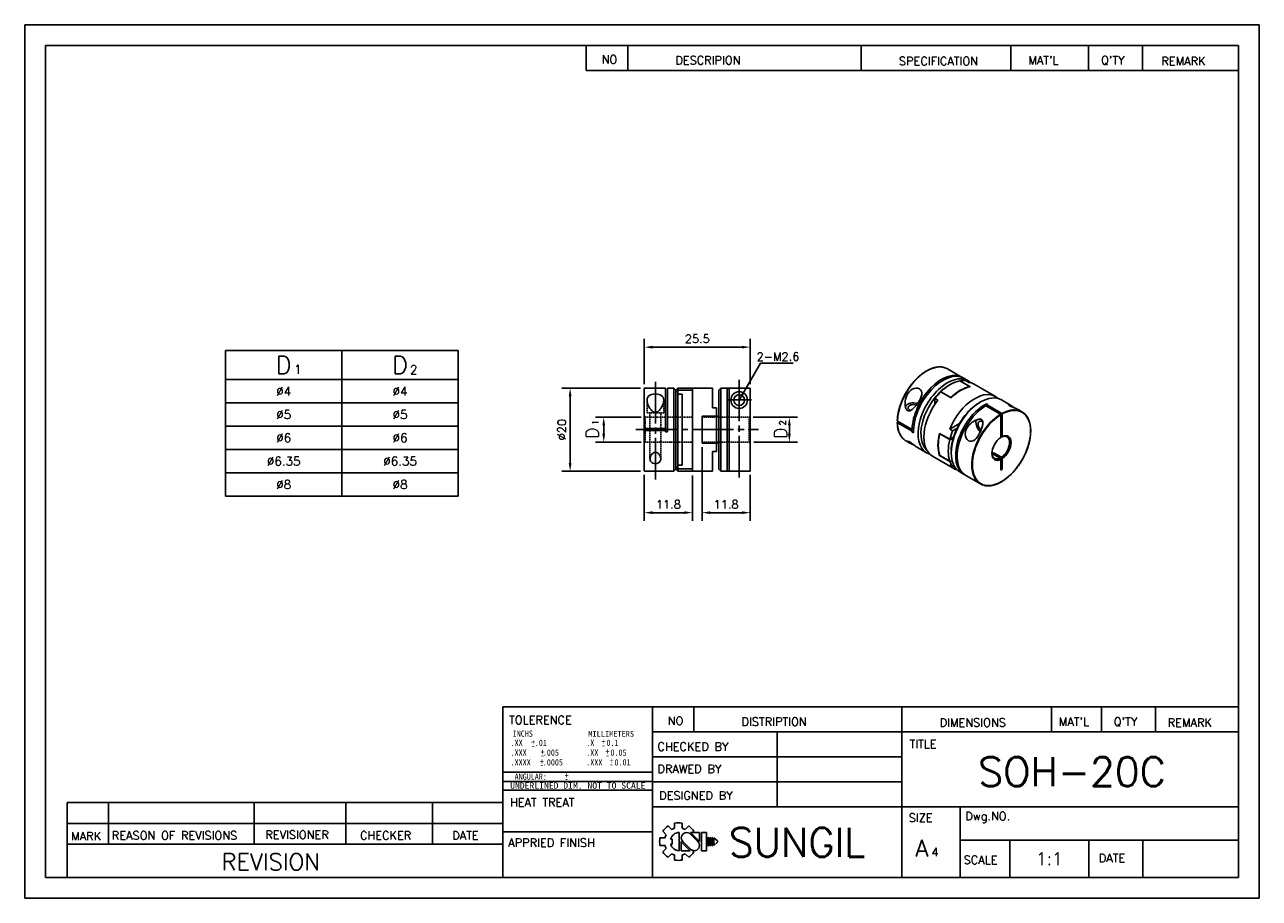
# Model space of a CAD drawing. Extents: x 10 to 307, y 10 to 220.
import ezdxf
from ezdxf.enums import TextEntityAlignment as Align

# ---------------------------------------------------------------- set-up
doc = ezdxf.new("R2010")
doc.units = 0
doc.header["$LTSCALE"] = 0.5
doc.header["$MEASUREMENT"] = 0
for name, pattern in [('CENTER', [27, 20, -2, 3, -2]), ('DASHED', [0.75, 0.5, -0.25]), ('HIDDEN2', [0.1875, 0.125, -0.0625])]:
    doc.linetypes.add(name, pattern=pattern)
doc.layers.get('0').update_dxf_attribs({"linetype": 'CONTINUOUS'})
doc.layers.get('Defpoints').update_dxf_attribs({"linetype": 'CONTINUOUS'})
for name, color, linetype in [('BM', 2, 'CONTINUOUS'), ('CT', 1, 'CENTER'), ('DIM', 4, 'CONTINUOUS'), ('HD', 4, 'DASHED')]:
    doc.layers.add(name, color=color, linetype=linetype)
doc.styles.add('MONOTXT', font='DotumChe.ttf')
doc.styles.get("Standard").update_dxf_attribs({"font": 'romans.shx', "bigfont": 'whgtxt.shx'})
doc.dimstyles.new('LIM', dxfattribs={"dimtxt": 2, "dimasz": 2, "dimexe": 2, "dimexo": 1, "dimgap": 1, "dimtad": 1, "dimdec": 3, "dimzin": 9, "dimdsep": 46, "dimtxsty": 'Standard', "dimcen": 2, "dimclrd": 1, "dimclre": 1, "dimadec": 0, "dimazin": 0, "dimtfac": 1, "dimtdec": 3, "dimtmove": 0, "dimatfit": 3, "dimfxl": 0, "dimtolj": 1, "dimtzin": 0, "dimarcsym": 0})

# ---------------------------------------------------------------- blocks, each defined once
blk = doc.blocks.new('*D4')
at = {"layer": 'Defpoints', "color": 0}
for p in [(184.55, 142.49), (159.05, 132.56), (184.55, 132.56)]:
    blk.add_point(p, dxfattribs=at)
at = {"layer": 'DIM', "color": 0, "lineweight": -2}
for p, q in [((159.05, 133.56), (159.05, 144.49)), ((184.55, 133.56), (184.55, 144.49)), ((161.05, 142.49), (182.55, 142.49))]:
    blk.add_line(p, q, dxfattribs=at)
at = {"layer": 'DIM', "color": 0}
for points in [[(161.05, 142.82), (161.05, 142.16), (159.05, 142.49)], [(182.55, 142.82), (182.55, 142.16), (184.55, 142.49)]]:
    blk.add_solid(points, dxfattribs=at)
at = {"layer": 'DIM', "color": 0, "insert": (171.8, 144.49), "char_height": 2, "attachment_point": 5}
blk.add_mtext('\\A1;25.5', dxfattribs=at)
blk = doc.blocks.new('*D5')
at = {"layer": 'Defpoints', "color": 0}
for p in [(141.21, 132.66), (159.15, 132.66), (159.15, 112.66)]:
    blk.add_point(p, dxfattribs=at)
at = {"layer": 'DIM', "color": 0, "lineweight": -2}
for p, q in [((158.15, 132.66), (139.21, 132.66)), ((141.21, 114.66), (141.21, 130.66)), ((158.15, 112.66), (139.21, 112.66))]:
    blk.add_line(p, q, dxfattribs=at)
at = {"layer": 'DIM', "color": 0}
for points in [[(140.87, 130.66), (141.54, 130.66), (141.21, 132.66)], [(140.87, 114.66), (141.54, 114.66), (141.21, 112.66)]]:
    blk.add_solid(points, dxfattribs=at)
at = {"layer": 'DIM', "color": 0, "insert": (139.21, 122.66), "char_height": 2, "attachment_point": 5, "rotation": 90}
blk.add_mtext('\\A1;%%c20', dxfattribs=at)
blk = doc.blocks.new('*D6')
at = {"layer": 'Defpoints', "color": 0}
for p in [(159.05, 112.76), (170.65, 112.66), (170.65, 102.7)]:
    blk.add_point(p, dxfattribs=at)
at = {"layer": 'DIM', "color": 0, "lineweight": -2}
for p, q in [((159.05, 111.76), (159.05, 100.7)), ((170.65, 111.66), (170.65, 100.7)), ((161.05, 102.7), (168.65, 102.7))]:
    blk.add_line(p, q, dxfattribs=at)
at = {"layer": 'DIM', "color": 0}
for points in [[(161.05, 103.04), (161.05, 102.37), (159.05, 102.7)], [(168.65, 103.04), (168.65, 102.37), (170.65, 102.7)]]:
    blk.add_solid(points, dxfattribs=at)
at = {"layer": 'DIM', "color": 0, "insert": (164.85, 104.7), "char_height": 2, "attachment_point": 5}
blk.add_mtext('\\A1;11.8', dxfattribs=at)
blk = doc.blocks.new('*D7')
at = {"layer": 'Defpoints', "color": 0}
for p in [(172.95, 119.41), (184.55, 112.76), (184.55, 102.7)]:
    blk.add_point(p, dxfattribs=at)
at = {"layer": 'DIM', "color": 0, "lineweight": -2}
for p, q in [((172.95, 118.41), (172.95, 100.7)), ((184.55, 111.76), (184.55, 100.7)), ((174.95, 102.7), (182.55, 102.7))]:
    blk.add_line(p, q, dxfattribs=at)
at = {"layer": 'DIM', "color": 0}
for points in [[(174.95, 103.04), (174.95, 102.37), (172.95, 102.7)], [(182.55, 103.04), (182.55, 102.37), (184.55, 102.7)]]:
    blk.add_solid(points, dxfattribs=at)
at = {"layer": 'DIM', "color": 0, "insert": (178.75, 104.7), "char_height": 2, "attachment_point": 5}
blk.add_mtext('\\A1;11.8', dxfattribs=at)

msp = doc.modelspace()

# ---------------------------------------------------------------- linework, layer by layer
for p, q in [((307, 220), (10, 220)), ((10, 220), (10, 10)), ((307, 10), (307, 220)), ((302, 215), (15, 215)), ((15, 215), (15, 15)), ((145.0907, 215), (145.0907, 209)), ((155.0907, 215), (155.0907, 209)), ((211.2097, 215), (211.2097, 209)), ((247.2097, 215), (247.2097, 209)), ((265.9405, 215), (265.9405, 209)), ((278.9405, 215), (278.9405, 209)), ((302, 15), (302, 215)), ((145.0907, 209), (302, 209)), ((58.312, 141.6819), (114.312, 141.6819)), ((58.312, 141.6819), (58.312, 106.6819)), ((86.312, 141.6819), (86.312, 106.6819)), ((114.312, 141.6819), (114.312, 106.6819)), ((58.312, 134.6819), (114.312, 134.6819)), ((58.312, 129.0819), (114.312, 129.0819)), ((58.312, 123.4819), (114.312, 123.4819)), ((58.312, 117.8819), (114.312, 117.8819)), ((58.312, 112.2819), (114.312, 112.2819)), ((58.312, 106.6819), (114.312, 106.6819)), ((125, 15), (125, 56)), ((125, 56), (302, 56)), ((161, 56), (161, 15)), ((171, 56), (171, 50)), ((221, 56), (221, 15)), ((257, 56), (257, 50)), ((269, 56), (269, 50)), ((282, 56), (282, 50)), ((161, 50), (302, 50)), ((191, 50), (191, 32)), ((161, 44), (221, 44)), ((125, 36), (161, 36)), ((161, 38), (221, 38)), ((20.1963, 15), (20.1963, 33)), ((20.1963, 33), (125, 33)), ((30.1963, 33), (30.1963, 23)), ((65.2416, 33), (65.2416, 23)), ((87.2739, 33), (87.2739, 23)), ((108.0991, 33), (108.0991, 23)), ((161, 32), (302, 32)), ((235, 32), (235, 15)), ((20.1963, 28), (125, 28)), ((125, 26), (161, 26)), ((235, 24), (302, 24)), ((247, 24), (247, 15)), ((265.9684, 24), (265.9684, 15)), ((279.008, 24), (279.008, 15)), ((20.1963, 23), (125, 23)), ((15, 15), (302, 15)), ((10, 10), (307, 10))]:
    msp.add_line(p, q)
at = {"linetype": 'Continuous'}
for p, q in [((235.5508, 135.2301), (232.0152, 137.2714)), ((237.3261, 132.9967), (234.922, 134.3847)), ((237.3536, 132.9929), (234.9418, 134.3853)), ((234.9702, 134.3936), (237.445, 132.9648)), ((234.9702, 134.3936), (234.9702, 134.369)), ((236.965, 134.4136), (235.9043, 135.026)), ((236.3844, 134.4376), (237.0915, 134.0294)), ((159.0492, 132.5637), (159.0492, 122.9137)), ((164.1492, 132.6637), (159.1492, 132.6637)), ((164.1492, 122.9137), (164.1492, 132.6637)), ((164.6492, 132.6637), (164.6492, 122.1637)), ((166.1492, 132.6637), (164.6492, 132.6637)), ((166.6492, 132.1637), (166.1492, 132.6637)), ((166.1492, 112.6637), (166.1492, 132.6637)), ((167.1492, 132.6637), (166.6492, 132.1637)), ((166.6492, 132.1637), (166.6492, 131.5905)), ((166.6492, 131.5905), (167.0815, 132.0492)), ((166.6492, 131.5905), (166.6492, 113.737)), ((167.1492, 132.6637), (167.1492, 132.144)), ((170.5492, 132.6637), (167.1492, 132.6637)), ((167.1492, 132.1209), (170.6492, 132.1209)), ((167.1492, 131.1748), (167.1492, 132.1209)), ((167.1492, 131.1748), (168.1492, 131.1748)), ((167.1492, 114.1527), (167.1492, 131.1748)), ((167.1492, 131.1748), (168.1492, 131.1748)), ((168.1492, 114.1527), (168.1492, 131.1748)), ((175.4492, 132.6637), (170.6492, 132.6637)), ((170.6492, 132.1209), (170.6492, 132.6637)), ((170.6492, 132.1209), (170.6492, 113.2066)), ((175.4492, 127.9137), (175.4492, 132.6637)), ((177.4492, 132.6637), (176.9492, 132.1637)), ((176.9492, 132.1637), (176.9492, 125.9137)), ((178.9492, 132.6637), (177.4492, 132.6637)), ((177.4492, 112.6637), (177.4492, 132.6637)), ((178.9492, 132.6637), (178.9492, 112.6637)), ((179.4492, 132.6512), (178.9492, 132.6512)), ((179.4492, 112.6637), (179.4492, 132.6606)), ((179.4492, 132.6606), (184.4492, 132.6606)), ((184.5492, 112.7637), (184.5492, 132.5606)), ((230.0204, 131.5111), (230.3261, 131.7092)), ((230.0204, 131.3833), (230.0204, 131.5111)), ((230.3364, 131.7033), (230.3261, 131.7092)), ((230.374, 131.74), (232.8489, 130.3112)), ((230.4222, 131.7868), (232.8264, 130.3987)), ((232.6721, 133.5101), (232.3185, 133.306)), ((243.5411, 130.6169), (238.3792, 133.5971)), ((176.4492, 127.9137), (175.4492, 127.9137)), ((176.4492, 125.9137), (176.4492, 127.9137)), ((228.9598, 128.7591), (228.9598, 130.151)), ((228.9598, 130.151), (229.6669, 129.7428)), ((239.9553, 129.3051), (239.6017, 129.101)), ((241.1927, 128.384), (244.7282, 126.3428)), ((241.3695, 128.8867), (241.3695, 128.282)), ((241.723, 128.6825), (241.3695, 128.8867)), ((241.5463, 128.5881), (245.0818, 126.5469)), ((241.5463, 128.1799), (241.5463, 128.5881)), ((247.1719, 128.5207), (244.9553, 129.8004)), ((172.9492, 125.8137), (172.9492, 119.5137)), ((176.4492, 125.9137), (173.0492, 125.9137)), ((176.4492, 125.9137), (176.517, 125.9137)), ((176.4492, 119.4819), (176.4492, 125.8456)), ((176.9492, 125.9137), (176.517, 125.9137)), ((176.9492, 119.4137), (176.9492, 125.9137)), ((176.9492, 125.9137), (176.9492, 119.4137)), ((178.9492, 125.6218), (179.4492, 125.6218)), ((244.799, 120.7853), (244.799, 126.2203)), ((245.1525, 120.9894), (245.1525, 126.4244)), ((249.905, 126.9427), (248.9989, 127.4658)), ((159.0492, 122.9137), (159.0492, 122.4137)), ((159.0492, 122.9137), (159.1492, 122.9137)), ((159.0492, 122.4137), (159.1492, 122.4137)), ((159.0492, 122.4137), (159.0492, 112.7637)), ((164.1492, 122.9137), (159.1492, 122.9137)), ((164.1492, 122.4137), (159.1492, 122.4137)), ((164.1492, 122.4137), (164.1492, 122.9137)), ((164.1492, 122.4137), (164.1492, 122.1637)), ((164.1492, 122.1637), (164.6492, 122.1637)), ((223.4819, 122.6928), (219.9464, 124.734)), ((220.2292, 124.5707), (219.9464, 124.4074)), ((223.4819, 122.2845), (219.9464, 124.3258)), ((223.8532, 122.9071), (223.4819, 122.6928)), ((223.8355, 122.4887), (223.4819, 122.2845)), ((223.4885, 122.0842), (223.8332, 122.2833)), ((223.4885, 122.0842), (223.8421, 121.8801)), ((232.561, 120.3412), (230.0861, 121.77)), ((232.5229, 122.7687), (234.8748, 124.1265)), ((233.23, 122.3604), (232.5229, 122.7687)), ((233.23, 122.3604), (234.2544, 122.9519)), ((176.4492, 119.4137), (173.0492, 119.4137)), ((176.4492, 119.4137), (176.4492, 117.4137)), ((176.517, 119.4137), (176.4492, 119.4137)), ((176.517, 119.4137), (176.9492, 119.4137)), ((176.9492, 113.1637), (176.9492, 119.4137)), ((179.4492, 119.7057), (178.9492, 119.7057)), ((222.0152, 119.9509), (222.9214, 119.4277)), ((232.5446, 120.276), (230.1404, 121.6641)), ((233.4297, 120.8427), (232.561, 120.3412)), ((232.6116, 120.3704), (232.6595, 120.3428)), ((233.2895, 120.3536), (232.6595, 120.3428)), ((244.799, 120.9888), (244.9757, 120.8867)), ((244.9757, 120.8867), (245.1525, 120.9894)), ((175.4492, 117.4137), (175.4492, 112.6637)), ((176.4492, 117.4137), (175.4492, 117.4137)), ((224.7484, 118.3729), (226.965, 117.0931)), ((228.3792, 116.2766), (233.5411, 113.2964)), ((230.1209, 116.4829), (230.0861, 116.4628)), ((232.561, 115.0339), (230.0861, 116.4628)), ((230.1404, 116.4682), (232.5446, 115.0802)), ((230.1575, 116.4463), (232.5693, 115.0538)), ((232.8842, 117.4659), (232.8842, 117.0577)), ((244.6222, 115.8006), (242.6929, 116.9145)), ((243.0465, 117.1186), (243.3565, 116.5314)), ((244.9757, 116.0048), (243.0465, 117.1186)), ((245.1525, 115.6979), (244.9757, 116.0048)), ((166.1492, 112.6637), (166.6492, 113.1637)), ((167.0815, 113.2782), (166.6492, 113.737)), ((166.6492, 113.1637), (166.6492, 113.737)), ((166.6492, 113.1637), (167.1492, 112.6637)), ((167.1492, 114.1527), (168.1492, 114.1527)), ((167.1492, 113.2066), (167.1492, 114.1527)), ((167.1492, 113.2066), (170.6492, 113.2066)), ((167.1492, 112.6637), (167.1492, 113.1834)), ((170.6492, 113.2066), (170.6492, 112.6637)), ((176.9492, 113.1637), (177.4492, 112.6637)), ((233.23, 113.7872), (232.5229, 114.1954)), ((232.5848, 115.0477), (232.561, 115.0339)), ((232.6595, 115.0355), (233.1424, 115.0438)), ((233.23, 113.7872), (233.5546, 113.9746)), ((244.799, 115.4938), (244.6222, 115.8006)), ((244.799, 112.9254), (244.799, 115.4938)), ((244.799, 113.7992), (245.1525, 113.1295)), ((244.799, 112.9254), (245.1525, 113.1295)), ((245.1525, 113.1295), (245.1525, 115.6979)), ((159.1492, 112.6637), (166.1492, 112.6637)), ((167.1492, 112.6637), (170.5492, 112.6637)), ((170.6492, 112.6637), (175.4492, 112.6637)), ((177.4492, 112.6637), (178.9492, 112.6637)), ((179.4492, 112.6762), (178.9492, 112.6762)), ((179.4492, 112.6637), (184.4492, 112.6637)), ((234.9553, 112.4799), (236.0159, 111.8675)), ((236.3695, 111.6634), (239.905, 109.6222))]:
    msp.add_line(p, q, dxfattribs=at)
at = {"color": 0}
for p, q in [((125, 40.2855), (161, 40.2855)), ((125, 38.0531), (161, 38.0531))]:
    msp.add_line(p, q, dxfattribs=at)
at = {"linetype": 'Continuous'}
for radius in [2, 1.3]:
    msp.add_circle((181.8742, 129.7675), radius, dxfattribs=at)
for centre, radius, start, end in [((159.1492, 132.5637), 0.1, 90, 180), ((170.5492, 132.5637), 0.1, 0, 90), ((184.4492, 132.5606), 0.1, 359.990861, 89.991047), ((229.9331, 132.2942), 0.7047, 303.888816, 313.94374), ((237.3036, 132.9063), 0.1, 28.99772, 60), ((173.0492, 125.8137), 0.1, 90, 180), ((176.5138, 125.8491), 0.0647, 87.2117, 183.169779), ((244.6437, 126.2123), 0.1555, 2.93834, 57.051215), ((244.9972, 126.4164), 0.1555, 2.93834, 57.051215), ((165.4368, 122.6637), 3.4183, 175.805894, 184.194106), ((225.4733, 124.1715), 5.5595, 177.995351, 220.804929), ((173.0492, 119.5137), 0.1, 180, 270), ((176.5138, 119.4783), 0.0647, 176.827278, 272.791242), ((239.0464, 119.105), 9.3054, 163.800741, 196.257253), ((230.2075, 121.6768), 0.1, 138.434221, 166.023518), ((230.2075, 116.5329), 0.1, 199.252833, 240), ((170.5492, 112.7637), 0.1, 270, 0), ((184.4492, 112.7637), 0.1, 270, 0)]:
    msp.add_arc(centre, radius, start, end, dxfattribs=at)
for centre, major_axis, ratio, start_param, end_param in [((227.0152, 128.6111), (5, 8.6603), 0.57735027, 0.15869502, 2.33119189), ((227.0152, 128.6111), (5, 8.6603), 0.57735027, 0, 0.15869502), ((230.5508, 126.5699), (-5, -8.6603), 0.57735027, 3.10622994, 5.47278454), ((230.9043, 126.3657), (-5, -8.6603), 0.57735027, 3.14159265, 5.547808), ((231.965, 125.7534), (-5, -8.6603), 0.57735027, 2.9996956, 6.28318531), ((232.6721, 125.3451), (5, 8.6603), 0.57735027, 0.46158715, 1.10920918), ((232.6721, 125.3451), (5, 8.6603), 0.57735027, 0.23268305, 0.45438644), ((233.3792, 124.9369), (-5, -8.6603), 0.57735027, 3.14159265, 3.3742757), ((232.3185, 125.5492), (4.75, 8.2272), 0.57735027, 1.1345546, 3.01096496), ((232.6721, 125.3451), (5, 8.6603), 0.57735027, 1.11640989, 1.33811328), ((232.3185, 125.5492), (4.75, 8.2272), 0.57735027, 0.78539816, 1.1345546), ((239.9553, 121.1402), (5, 8.6603), 0.57735027, 0, 3.14159265), ((238.5411, 121.9567), (-5, -8.6603), 0.57735027, 2.9996956, 4.94507203), ((235.0762, 123.9571), (5, 8.6603), 0.57735027, 0.46158715, 1.10920918), ((235.147, 123.9162), (5, 8.6603), 0.57735027, 0.45438644, 1.11640989), ((237.3036, 132.9063), (-0.05, -0.0866), 0.57735027, 3.14159265, 3.6031798), ((237.3036, 132.9063), (-0.0186, 0.0982), 0.73104757, 5.03001489, 5.72110746), ((223.8129, 127.9257), (2, 0), 0.57735027, 1.05429819, 2.89085038), ((223.8129, 127.9257), (-1.3, 0), 0.57735027, 4.13889806, 6.28318531), ((223.8129, 127.9257), (-1.3, 0), 0.57735027, 0, 1.03214423), ((233.3792, 124.9369), (5, 8.6603), 0.57735027, 1.33811328, 3.14159265), ((232.8489, 130.3343), (0.05, 0.0866), 0.57735027, 1.10920918, 1.77265726), ((232.8489, 130.3343), (-0.0694, 0.072), 0.36364285, 4.54655437, 5.38085319), ((239.6017, 121.3443), (-4.75, -8.2272), 0.57735027, 3.92699082, 5.14863071), ((241.0159, 120.5278), (5, 8.6603), 0.57735027, 0.73537731, 3.17695536), ((241.3695, 120.3237), (5, 8.6603), 0.57735027, 0.81040077, 3.14159265), ((244.9757, 118.2416), (4.95, 8.5737), 0.57735027, 0.81065337, 7.04332826), ((241.3695, 120.3237), (5, 8.6603), 0.57735027, 0.7353773, 0.76039555), ((244.905, 118.2824), (-5, -8.6603), 0.57735027, 3.95199342, 6.12904336), ((240.2558, 123.5009), (-1, 1.7321), 0.57735027, 0.23982509, 2.08694016), ((240.2558, 123.5009), (0.65, -1.1258), 0.57735027, 2.11581843, 5.28480455), ((244.905, 118.2824), (-5, -8.6603), 0.57735027, 3.30395932, 3.90198821), ((244.905, 118.2824), (-5, -8.6603), 0.57735027, 2.98084281, 3.30395932), ((227.0152, 128.6111), (5, 8.6603), 0.57735027, 2.3811971, 2.9805538), ((230.5508, 126.5699), (-5, -8.6603), 0.57735027, 5.52278975, 5.54780801), ((236.7733, 122.9773), (-5, -8.6603), 0.57735027, 5.16677542, 5.82879887), ((239.2482, 121.5484), (-5, -8.6603), 0.57735027, 4.94507203, 5.16677542), ((227.0152, 128.6111), (5, 8.6603), 0.57735027, 2.9805538, 3.14159265), ((236.844, 122.9365), (-5, -8.6603), 0.57735027, 5.17397613, 5.82159816), ((230.2075, 121.6768), (0.097, -0.0242), 0.36364285, 3.14209509, 4.04392477), ((230.2075, 121.6768), (-0.05, -0.0866), 0.57735027, 4.51052805, 5.17397613), ((239.2482, 121.5484), (-5, -8.6603), 0.57735027, 5.17397613, 5.82159816), ((239.6017, 121.3443), (-4.75, -8.2272), 0.57735027, 5.14863071, 5.49778714), ((244.9757, 118.2416), (1.625, 2.8146), 0.57735027, 0.8623973, 3.84999168), ((244.799, 118.3437), (-1.5, -2.5981), 0.57735027, 0.86882825, 3.84356073), ((244.9757, 118.2416), (-1.625, -2.8146), 0.57735027, 0.8623973, 3.84999168), ((231.965, 125.7534), (-5, -8.6603), 0.57735027, 0, 0.14189705), ((230.2075, 116.5329), (0.0944, 0.033), 0.73104757, 3.14183946, 3.7036705), ((230.2075, 116.5329), (0.05, 0.0866), 0.57735027, 2.68000551, 3.14159265), ((244.799, 118.3437), (1.5, 2.5981), 0.57735027, 2.39703851, 3.84356073), ((241.0159, 120.5278), (-1.7798, 3.5667), 0.61379578, 3.09548167, 3.26234184), ((238.5411, 121.9567), (5, 8.6603), 0.57735027, 2.9089096, 3.28348971), ((239.2482, 121.5484), (-5, -8.6603), 0.57735027, 5.82879887, 6.05050226), ((244.905, 118.2824), (-5, -8.6603), 0.57735027, 6.12904336, 6.43776914)]:
    msp.add_ellipse(centre, major_axis=major_axis, ratio=ratio, start_param=start_param, end_param=end_param, dxfattribs=at)
for points, knots in [([(231.1453, 137.6242), (231.1301, 137.6286), (231.0359, 137.656), (230.8361, 137.694), (230.5643, 137.7316), (230.2817, 137.7495), (229.9932, 137.749), (229.6984, 137.7297), (229.3981, 137.6917), (229.0929, 137.635), (228.7834, 137.5598), (228.4703, 137.4661), (228.1543, 137.3543), (227.836, 137.2245), (227.5161, 137.0771), (227.1953, 136.9123), (226.8741, 136.7306), (226.5534, 136.5322), (226.2336, 136.3176), (225.9155, 136.0873), (225.5997, 135.8417), (225.2868, 135.5814), (224.9775, 135.3069), (224.6725, 135.0187), (224.3722, 134.7175), (224.0773, 134.4039), (223.7885, 134.0784), (223.5062, 133.7418), (223.2311, 133.3948), (222.9637, 133.0381), (222.7046, 132.6723), (222.4542, 132.2983), (222.2131, 131.9168), (221.9819, 131.5285), (221.7608, 131.1343), (221.5505, 130.735), (221.3512, 130.3314), (221.1635, 129.9242), (220.9878, 129.5144), (220.8242, 129.1027), (220.6733, 128.69), (220.5354, 128.2772), (220.4106, 127.8649), (220.2993, 127.4542), (220.2016, 127.0458), (220.1179, 126.6405), (220.0483, 126.2394), (219.9928, 125.8423), (219.9522, 125.4537), (219.9262, 125.0899), (219.9209, 124.883), (219.9184, 124.7763)], [0, 0, 0, 0, 0.00331796, 0.02401734, 0.04473918, 0.06548615, 0.08625892, 0.10705649, 0.12787658, 0.14871617, 0.16957188, 0.19044031, 0.21131829, 0.23220305, 0.25309222, 0.27398387, 0.29487648, 0.3157686, 0.33665949, 0.35754862, 0.37843568, 0.39932049, 0.42020297, 0.44108317, 0.46196117, 0.48283709, 0.50371113, 0.52458346, 0.54545432, 0.56632391, 0.58719249, 0.60806028, 0.62892753, 0.64979449, 0.6706614, 0.69152848, 0.71239593, 0.733264, 0.75413293, 0.77500299, 0.7958744, 0.81674743, 0.83762229, 0.85849923, 0.87937844, 0.90026011, 0.92114439, 0.94203139, 0.96292114, 0.9838136, 1, 1, 1, 1]), ([(234.922, 134.3847), (234.9279, 134.3858), (234.9327, 134.3864), (234.9362, 134.3863), (234.939, 134.3863), (234.941, 134.3858), (234.9422, 134.3851)], [0, 0, 0, 0, 0.182606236, 0.182606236, 0.182606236, 0.328305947, 0.328305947, 0.328305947, 0.328305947]), ([(161.7242, 131.2632), (162.3975, 131.2632), (163.0166, 131.0523), (163.6824, 130.3671), (163.7662, 129.906), (163.6463, 128.9365), (163.4508, 128.4139), (162.9933, 127.6647), (162.8102, 127.4148), (162.3484, 126.9857), (162.046, 126.7978), (161.3821, 126.8053), (161.0819, 126.999), (160.6262, 127.4298), (160.446, 127.6777), (159.9919, 128.4275), (159.799, 128.9478), (159.6831, 129.9135), (159.7704, 130.3744), (160.4351, 131.0528), (161.0509, 131.2632), (161.7242, 131.2632)], [0, 0, 0, 0, 0.125, 0.125, 0.25, 0.25, 0.375, 0.375, 0.4375, 0.4375, 0.5, 0.5, 0.5625, 0.5625, 0.625, 0.625, 0.75, 0.75, 0.875, 0.875, 1, 1, 1, 1]), ([(167.0815, 132.0492), (167.093, 132.0614), (167.1043, 132.0741), (167.1144, 132.0866), (167.1218, 132.0956), (167.1287, 132.1047), (167.1343, 132.113), (167.1388, 132.1196), (167.1426, 132.1259), (167.1452, 132.1312), (167.1478, 132.1365), (167.1492, 132.141), (167.1492, 132.144)], [0, 0, 0, 0, 0.34793247, 0.34793247, 0.34793247, 0.60081926, 0.60081926, 0.60081926, 0.80087458, 0.80087458, 0.80087458, 1, 1, 1, 1]), ([(225.2271, 132.4977), (225.7032, 132.2228), (225.8791, 131.6467), (225.6935, 130.4365), (225.3819, 129.8116), (224.6686, 128.7061), (224.2569, 128.2014), (223.6065, 127.5876), (223.3795, 127.4021), (222.8986, 127.1511), (222.625, 127.0867), (222.158, 127.3652), (222.0075, 127.6817), (221.841, 128.3093), (221.8106, 128.6413), (221.8177, 129.6284), (221.9547, 130.2898), (222.5003, 131.4879), (222.9338, 132.0432), (224.0547, 132.7016), (224.751, 132.7726), (225.2271, 132.4977)], [0, 0, 0, 0, 0.125, 0.125, 0.25, 0.25, 0.375, 0.375, 0.4375, 0.4375, 0.5, 0.5, 0.5625, 0.5625, 0.625, 0.625, 0.75, 0.75, 0.875, 0.875, 1, 1, 1, 1]), ([(249.0032, 127.4632), (248.9731, 127.4806), (248.9412, 127.4985), (248.678, 127.6402), (248.3728, 127.7749), (247.8523, 127.9883), (247.6629, 128.0636), (247.2752, 128.2271), (247.0727, 128.3185), (246.7707, 128.4918), (246.6871, 128.565), (246.6223, 128.6628), (246.6335, 128.6901), (246.729, 128.7237), (246.8746, 128.681), (247.2678, 128.4724), (247.5278, 128.2972), (247.9265, 128.0128), (248.0173, 127.9478), (248.1103, 127.8819)], [0.231714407, 0.231714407, 0.231714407, 0.231714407, 0.25, 0.25, 0.375, 0.375, 0.4375, 0.4375, 0.5, 0.5, 0.5625, 0.5625, 0.625, 0.625, 0.75, 0.75, 0.875, 0.875, 0.909036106, 0.909036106, 0.909036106, 0.909036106]), ([(219.9171, 124.7763), (219.917, 124.7747), (219.9171, 124.773), (219.9173, 124.7714), (219.9179, 124.7649), (219.9206, 124.7584), (219.9249, 124.7525), (219.9292, 124.7465), (219.9354, 124.7409), (219.9429, 124.7361), (219.944, 124.7354), (219.9452, 124.7347), (219.9464, 124.734)], [0.484001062, 0.484001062, 0.484001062, 0.484001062, 0.538680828, 0.538680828, 0.538680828, 0.753517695, 0.753517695, 0.753517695, 0.968287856, 0.968287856, 0.968287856, 1, 1, 1, 1]), ([(237.0035, 119.9902), (236.5274, 120.265), (236.2388, 120.9062), (236.2525, 122.2157), (236.5193, 122.8665), (237.2896, 123.939), (237.7974, 124.3883), (238.6507, 124.8848), (238.9569, 125.0247), (239.5868, 125.1896), (239.9335, 125.2118), (240.3976, 124.935), (240.4729, 124.662), (240.4905, 124.1203), (240.4427, 123.8335), (240.2336, 122.9629), (240.0021, 122.3562), (239.4012, 121.19), (239.0135, 120.6082), (238.0638, 119.851), (237.4796, 119.7153), (237.0035, 119.9902)], [0, 0, 0, 0, 0.125, 0.125, 0.25, 0.25, 0.375, 0.375, 0.4375, 0.4375, 0.5, 0.5, 0.5625, 0.5625, 0.625, 0.625, 0.75, 0.75, 0.875, 0.875, 1, 1, 1, 1]), ([(240.7508, 109.2749), (240.7572, 109.273), (240.8438, 109.2468), (241.0347, 109.2084), (241.3048, 109.1673), (241.5862, 109.1459), (241.8735, 109.143), (242.1672, 109.1589), (242.4665, 109.1934), (242.7709, 109.2467), (243.0796, 109.3186), (243.3921, 109.4088), (243.7076, 109.5173), (244.0255, 109.6438), (244.3452, 109.788), (244.6659, 109.9496), (244.9871, 110.1283), (245.308, 110.3237), (245.628, 110.5353), (245.9464, 110.7627), (246.2627, 111.0055), (246.5762, 111.2632), (246.8861, 111.5351), (247.192, 111.8208), (247.4933, 112.1197), (247.7892, 112.4311), (248.0792, 112.7544), (248.3627, 113.089), (248.6391, 113.4342), (248.908, 113.7892), (249.1687, 114.1533), (249.4207, 114.5259), (249.6635, 114.9061), (249.8966, 115.2931), (250.1196, 115.6863), (250.3319, 116.0847), (250.5332, 116.4876), (250.7231, 116.8942), (250.9011, 117.3036), (251.0669, 117.715), (251.2201, 118.1276), (251.3605, 118.5405), (251.4877, 118.9529), (251.6015, 119.3639), (251.7017, 119.7728), (251.788, 120.1787), (251.8602, 120.5808), (251.9182, 120.9783), (251.9619, 121.3703), (251.9912, 121.756), (252.0059, 122.1348), (252.0061, 122.5058), (251.9917, 122.8682), (251.9627, 123.2214), (251.9191, 123.5645), (251.8612, 123.8969), (251.7888, 124.2179), (251.7023, 124.5268), (251.6016, 124.8229), (251.4872, 125.1056), (251.3591, 125.3744), (251.2177, 125.6283), (251.0631, 125.8679), (250.8969, 126.0889), (250.7558, 126.256), (250.6763, 126.3341), (250.6538, 126.3562)], [0, 0, 0, 0, 0.00108593, 0.01698797, 0.03290671, 0.0488445, 0.06480213, 0.08077903, 0.09677362, 0.11278365, 0.12880655, 0.14483969, 0.1608806, 0.17692709, 0.19297727, 0.20902961, 0.2250829, 0.24113597, 0.25718818, 0.27323911, 0.28928848, 0.30533614, 0.32138202, 0.33742613, 0.35346854, 0.36950933, 0.38554864, 0.40158662, 0.41762343, 0.43365924, 0.44969423, 0.46572859, 0.4817625, 0.49779615, 0.51382972, 0.52986341, 0.54589733, 0.5619317, 0.57796671, 0.59400253, 0.61003937, 0.62607741, 0.64211683, 0.65815781, 0.67420051, 0.69024508, 0.70629163, 0.72234026, 0.73839101, 0.75444385, 0.77049868, 0.78655528, 0.8026133, 0.8186722, 0.83473101, 0.85078852, 0.86684331, 0.88289359, 0.89893724, 0.91497177, 0.93099451, 0.9470027, 0.96299375, 0.97896559, 0.99491703, 1, 1, 1, 1]), ([(219.9464, 124.4074), (219.9424, 124.4051), (219.9387, 124.4026), (219.9354, 124.3999), (219.9289, 124.3946), (219.924, 124.3886), (219.9209, 124.3824), (219.9178, 124.3762), (219.9166, 124.3696), (219.9173, 124.3631), (219.9179, 124.3567), (219.9206, 124.3502), (219.9249, 124.3442), (219.9292, 124.3383), (219.9354, 124.3327), (219.9429, 124.3279), (219.944, 124.3272), (219.9452, 124.3265), (219.9464, 124.3258)], [0, 0, 0, 0, 0.10887154, 0.10887154, 0.10887154, 0.32378715, 0.32378715, 0.32378715, 0.53868083, 0.53868083, 0.53868083, 0.75351769, 0.75351769, 0.75351769, 0.96828786, 0.96828786, 0.96828786, 1, 1, 1, 1]), ([(223.9469, 118.9327), (223.8438, 118.9801), (223.7425, 119.026), (223.2968, 119.2291), (223.0188, 119.3644), (222.6367, 119.603), (222.5281, 119.7072), (222.5074, 119.8062), (222.5245, 119.8303), (222.6377, 119.8253), (222.7398, 119.7919), (223.0377, 119.621), (223.2186, 119.4917), (223.5569, 119.236), (223.7155, 119.1106), (224.1682, 118.7605), (224.4371, 118.5639), (224.6913, 118.4065), (224.7239, 118.3871), (224.7551, 118.3692)], [0.091056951, 0.091056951, 0.091056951, 0.091056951, 0.125, 0.125, 0.25, 0.25, 0.375, 0.375, 0.4375, 0.4375, 0.5, 0.5, 0.5625, 0.5625, 0.625, 0.625, 0.75, 0.75, 0.769017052, 0.769017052, 0.769017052, 0.769017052]), ([(232.6595, 120.3428), (232.6428, 120.3425), (232.6258, 120.3401), (232.6098, 120.3351), (232.5982, 120.3314), (232.587, 120.3263), (232.5771, 120.3195), (232.5692, 120.3142), (232.5621, 120.3077), (232.5565, 120.3004), (232.5509, 120.2931), (232.5467, 120.2847), (232.5446, 120.276)], [0, 0, 0, 0, 0.34793247, 0.34793247, 0.34793247, 0.60081926, 0.60081926, 0.60081926, 0.80087458, 0.80087458, 0.80087458, 1, 1, 1, 1]), ([(161.7242, 114.5203), (161.2983, 114.5203), (160.9115, 114.6777), (160.4794, 115.1326), (160.406, 115.4217), (160.4496, 116.0276), (160.5632, 116.3456), (160.8633, 116.7816), (160.9885, 116.9242), (161.3058, 117.1553), (161.5055, 117.2419), (161.929, 117.2455), (162.1313, 117.1615), (162.4533, 116.9311), (162.5782, 116.7903), (162.8851, 116.3484), (162.9977, 116.0299), (163.0429, 115.4286), (162.9698, 115.1341), (162.5387, 114.6787), (162.1501, 114.5203), (161.7242, 114.5203)], [0, 0, 0, 0, 0.125, 0.125, 0.25, 0.25, 0.375, 0.375, 0.4375, 0.4375, 0.5, 0.5, 0.5625, 0.5625, 0.625, 0.625, 0.75, 0.75, 0.875, 0.875, 1, 1, 1, 1]), ([(167.1492, 113.1834), (167.1492, 113.1862), (167.148, 113.1903), (167.1458, 113.195), (167.1436, 113.1997), (167.1404, 113.2053), (167.1365, 113.2112), (167.1311, 113.2195), (167.1243, 113.2286), (167.117, 113.2378), (167.1062, 113.2512), (167.094, 113.265), (167.0815, 113.2782)], [0, 0, 0, 0, 0.18260624, 0.18260624, 0.18260624, 0.36516832, 0.36516832, 0.36516832, 0.62216355, 0.62216355, 0.62216355, 1, 1, 1, 1]), ([(232.5446, 115.0802), (232.5466, 115.0745), (232.5503, 115.069), (232.5552, 115.0642), (232.5601, 115.0594), (232.5663, 115.0552), (232.5732, 115.0517), (232.5829, 115.0467), (232.5942, 115.043), (232.6058, 115.0405), (232.6229, 115.0367), (232.6414, 115.0352), (232.6595, 115.0355)], [0, 0, 0, 0, 0.18260624, 0.18260624, 0.18260624, 0.36516832, 0.36516832, 0.36516832, 0.62216355, 0.62216355, 0.62216355, 1, 1, 1, 1])]:
    msp.add_open_spline(points, degree=3, knots=knots, dxfattribs=at)
at = {"layer": 'BM', "color": 0, "linetype": 'Continuous'}
msp.add_arc((159.1492, 112.7637), 0.1, 180, 270, dxfattribs=at)
at = {"layer": 'CT'}
for p, q in [((161.7241, 110.6637), (161.7241, 134.6637)), ((181.8894, 134.6606), (181.8894, 110.6637)), ((178.8744, 129.7938), (184.8741, 129.7938)), ((157.0492, 122.6637), (186.5492, 122.6637))]:
    msp.add_line(p, q, dxfattribs=at)
at = {"layer": 'DIM', "color": 0}
for p, q in [((158.2992, 125.6637), (147.2992, 125.6637)), ((185.2327, 125.6637), (195.9455, 125.6637)), ((149.2992, 121.6637), (149.2992, 123.6637)), ((193.9455, 121.6637), (193.9455, 123.6637)), ((158.2992, 119.6637), (147.2992, 119.6637)), ((185.3982, 119.6637), (195.9455, 119.6637)), ((164.7555, 27.3858), (165.616, 26.5254)), ((166.3456, 28.0444), (166.3456, 26.8276)), ((168.1456, 28.0444), (168.1456, 26.8276)), ((168.8752, 26.5254), (169.7356, 27.3858)), ((162.8242, 24.523), (164.041, 24.523)), ((162.8242, 24.523), (164.041, 24.523)), ((163.4828, 26.113), (164.3432, 25.2526)), ((165.3565, 24.223), (165.766, 24.223)), ((165.766, 24.223), (165.766, 23.023)), ((167.4582, 25.8087), (167.4582, 21.4373)), ((171.9487, 23.623), (170.0992, 25.4663)), ((172.3357, 23.6608), (170.1807, 25.8087)), ((170.1807, 25.8087), (172.3357, 25.8087)), ((170.7041, 25.8087), (171.0084, 26.113)), ((172.3357, 25.8087), (172.3357, 23.623)), ((172.8457, 25.8087), (172.8457, 23.623)), ((172.8457, 25.8087), (174.0457, 25.8087)), ((174.0457, 25.8087), (174.0457, 23.623)), ((174.2557, 24.523), (174.2557, 23.623)), ((174.2557, 24.523), (174.5557, 24.523)), ((174.5557, 24.523), (174.5557, 23.623)), ((174.7657, 24.523), (174.7657, 23.623)), ((174.7657, 24.523), (175.0657, 24.523)), ((175.0657, 24.523), (175.0657, 23.623)), ((175.2757, 24.523), (175.2757, 23.623)), ((175.2757, 24.523), (175.5757, 24.523)), ((175.5757, 24.523), (175.5757, 23.623)), ((175.7857, 24.523), (175.7857, 23.623)), ((175.7857, 24.523), (176.6857, 23.773)), ((176.6857, 23.773), (176.6857, 23.623)), ((176.6857, 23.773), (176.6857, 23.473)), ((162.8242, 22.723), (164.041, 22.723)), ((163.4828, 21.133), (164.3432, 21.9934)), ((165.3565, 23.023), (165.766, 23.023)), ((167.9557, 23.623), (167.9557, 21.4373)), ((167.9557, 23.5851), (170.1107, 21.4373)), ((167.9557, 21.4373), (170.1107, 21.4373)), ((168.3427, 23.623), (170.1922, 21.7796)), ((170.6284, 21.5129), (171.0084, 21.133)), ((172.8457, 23.623), (172.8457, 21.4373)), ((172.8457, 21.4373), (174.0457, 21.4373)), ((174.0457, 23.623), (174.0457, 21.4373)), ((174.2557, 23.623), (174.2557, 22.723)), ((174.2557, 22.723), (174.5557, 22.723)), ((174.5557, 23.623), (174.5557, 22.723)), ((174.7657, 23.623), (174.7657, 22.723)), ((174.7657, 22.723), (175.0657, 22.723)), ((175.0657, 23.623), (175.0657, 22.723)), ((175.2757, 23.623), (175.2757, 22.723)), ((175.2757, 22.723), (175.5757, 22.723)), ((175.5757, 23.623), (175.5757, 22.723)), ((175.7857, 23.623), (175.7857, 22.723)), ((176.6857, 23.473), (175.7857, 22.723)), ((176.6857, 23.623), (176.6857, 23.473)), ((164.7555, 19.8602), (165.616, 20.7206)), ((166.3456, 20.4184), (166.3456, 19.2016)), ((168.1456, 20.4184), (168.1456, 19.2016)), ((168.8752, 20.7206), (169.7356, 19.8602))]:
    msp.add_line(p, q, dxfattribs=at)
for centre, radius, start, end in [((167.2456, 23.623), 4.5121, 123.49434, 146.50566), ((167.2456, 23.623), 3.3286, 105.687209, 119.312791), ((167.2456, 23.623), 4.5121, 78.49434, 101.50566), ((167.2456, 23.623), 3.3286, 60.687209, 74.312791), ((167.2456, 23.623), 4.5121, 33.49434, 56.50566), ((167.2456, 23.623), 4.5121, 168.49434, 191.50566), ((167.2456, 23.623), 3.3286, 150.687209, 164.312791), ((167.4582, 23.623), 2.1857, 90, 164.067144), ((169.2307, 24.5359), 1.2728, 43.220228, 225.828215), ((167.2456, 23.623), 4.5121, 213.49434, 236.50566), ((167.2456, 23.623), 3.3286, 195.687209, 209.312791), ((167.4582, 23.623), 2.1857, 195.932856, 270), ((167.2456, 23.623), 4.5121, 303.49434, 326.50566), ((171.0607, 22.7101), 1.2728, 223.220228, 45.828215), ((167.2456, 23.623), 3.3286, 240.687209, 254.312791), ((167.2456, 23.623), 4.5121, 258.49434, 281.50566), ((167.2456, 23.623), 3.3286, 285.687209, 299.312791)]:
    msp.add_arc(centre, radius, start, end, dxfattribs=at)
for points in [[(148.9659, 123.6637), (149.6326, 123.6637), (149.2992, 125.6637)], [(193.6122, 123.6637), (194.2788, 123.6637), (193.9455, 125.6637)], [(148.9659, 121.6637), (149.6326, 121.6637), (149.2992, 119.6637)], [(193.6122, 121.6637), (194.2788, 121.6637), (193.9455, 119.6637)]]:
    msp.add_solid(points, dxfattribs=at)
at = {"layer": 'HD', "linetype": 'HIDDEN2', "ltscale": 5}
for p, q in [((159.7242, 129.6984), (159.7242, 126.6637)), ((163.7242, 126.6637), (163.7242, 129.7002)), ((159.2992, 125.6637), (159.0492, 125.9137)), ((164.1492, 125.6637), (159.2992, 125.6637)), ((159.2992, 125.6637), (159.2992, 122.9137)), ((163.7242, 126.6637), (159.7242, 126.6637)), ((160.4242, 126.6637), (160.4242, 122.9137)), ((163.0242, 122.9137), (163.0242, 126.6637)), ((170.6492, 125.6637), (164.6492, 125.6637)), ((178.9492, 125.6637), (172.9492, 125.6637)), ((179.4492, 125.6533), (184.2992, 125.6533)), ((184.2992, 125.6533), (184.5492, 125.9041)), ((184.2992, 125.6533), (184.2992, 119.6637)), ((159.2992, 119.6637), (159.2992, 122.4137)), ((160.4242, 122.4137), (160.4242, 115.6266)), ((163.0242, 115.6265), (163.0242, 122.4137)), ((159.2992, 119.6637), (170.6492, 119.6637)), ((172.9492, 119.6637), (178.9492, 119.6637)), ((179.4492, 119.6637), (184.2992, 119.6637)), ((184.5492, 119.4129), (184.2992, 119.6637))]:
    msp.add_line(p, q, dxfattribs=at)
at = {"layer": 'HD', "linetype": 'HIDDEN2'}
msp.add_line((159.0492, 119.4137), (159.2992, 119.6637), dxfattribs=at)

# ---------------------------------------------------------------- texts
for s, height, p in [('NO', 2, (148.7839, 210.6585)), ('DESCRIPION', 2, (166.5267, 210.4522)), ('SPECIFICATION', 2, (220.3038, 210.2459)), ("MAT'L", 2, (251.4287, 210.4522)), ("Q'TY", 2, (268.916, 210.4522)), ('REMARK', 2, (283.4434, 210.2459)), ('TOLERENCE', 2, (126.5255, 51.8649)), ('NO', 2, (164.6932, 51.6585)), ('DISTRIPTION', 2, (182.436, 51.4522)), ("MAT'L", 2, (258.7715, 51.4522)), ("Q'TY", 2, (271.9755, 51.4522)), ('DIMENSIONS', 2, (230.0941, 51.2459)), ('REMARK', 2, (284.9731, 51.2459)), ('TITLE', 2, (222.8732, 46.0881)), ('CHECKED BY', 2, (162.2174, 45.4691)), ('DRAWED BY', 2, (162.2174, 40.105)), ('DESIGNED BY', 2, (162.6301, 33.7092)), ('HEAT TREAT', 2, (126.7318, 32.0587)), ('SIZE', 2, (222.6669, 28.3451)), ('Dwg.NO.', 2, (236.2835, 28.7577)), ('MARK', 2, (21.1824, 23.9345)), ('REASON OF REVISIONS', 2, (30.9592, 24.0975)), ('REVISIONER', 2, (67.9048, 24.2605)), ('CHECKER', 2, (90.6455, 24.0975)), ('DATE', 2, (112.8572, 24.0975)), ('APPRIED FINISH', 2, (126.3191, 22.362)), ('A', 4, (224.3125, 20.0165)), ('REVISION', 4, (57.354, 16.762)), ('SCALE', 2, (235.8709, 18.2357)), ('DATE', 2, (268.388, 18.6483))]:
    msp.add_text(s, height=height).set_placement(p)
at = {"style": 'MONOTXT'}
for s, height, p in [('.XX   .01', 1.5, (126.8839, 46.6317)), ('INCHS', 1.5, (127.3862, 48.8304)), ('+', 1.5, (131.8296, 46.7971)), ('.X   0.1', 1.5, (145.0965, 46.6317)), ('MILLIMETERS', 1.4, (145.5862, 48.8304)), ('+', 1.5, (148.7629, 46.898)), ('.XXX    .005', 1.5, (126.8839, 44.2829)), ('-', 1.5, (131.8296, 45.9489)), ('+', 1.5, (134.0515, 44.4423)), ('.XX   0.05', 1.5, (145.0965, 44.2829)), ('-', 1.5, (148.7629, 46.0498)), ('+', 1.5, (149.7392, 44.5096)), ('.XXXX   .0005', 1.5, (126.8839, 41.934)), ('+', 1.5, (133.9505, 42.1212)), ('-', 1.5, (133.9505, 41.273)), ('-', 1.5, (134.0515, 43.5942)), ('.XXX   0.01', 1.5, (145.0965, 41.934)), ('-', 1.5, (149.7392, 43.6614)), ('+', 1.5, (150.6818, 42.2894)), ('-', 1.5, (150.6818, 41.4412)), ('ANGULAR:   ', 1.5, (127.8556, 38.4887)), ('+', 1.5, (139.8877, 38.7436)), ('-', 1.5, (139.8877, 38.0436))]:
    msp.add_text(s, height=height, dxfattribs=at).set_placement(p)
at = {"style": 'MONOTXT', "width": 1.136768}
msp.add_text('UNDERLINED DIM. NOT TO SCALE', height=1.5, rotation=360, dxfattribs=at).set_placement((126.7857, 36.3492), (159.3357, 36.3492), align=Align.FIT)
at = {"color": 0}
for s, insert, char_height, width, attachment_point in [('D', (72.312, 138.1819), 4.2, 28, 5), ('D', (100.312, 138.1819), 4.2, 28, 5), ('1', (74.8078, 138.2068), 2.1, 6.3, 1), ('2', (102.6782, 138.1263), 2.1, 3.36, 1), ('%%c4', (72.312, 131.8819), 2.1, 28, 5), ('%%c4', (100.312, 131.8819), 2.1, 28, 5), ('%%c5', (72.312, 126.2819), 2.1, 28, 5), ('%%c5', (100.312, 126.2819), 2.1, 28, 5), ('%%c6', (72.312, 120.6819), 2.1, 28, 5), ('%%c6', (100.312, 120.6819), 2.1, 28, 5), ('%%c6.35', (72.312, 115.0819), 2.1, 28, 5), ('%%c6.35', (100.312, 115.0819), 2.1, 28, 5), ('%%c8', (72.312, 109.4819), 2.1, 28, 5), ('%%c8', (100.312, 109.4819), 2.1, 28, 5)]:
    msp.add_mtext(s, dxfattribs=dict(at, insert=insert, char_height=char_height, width=width, attachment_point=attachment_point))
at = {"layer": 'DIM', "color": 0}
for s, height, p in [('2-M2.6', 2, (186.0723, 139.2194)), ('SOH-20C', 6.96943, (239.3936, 36.9572)), ('SUNGIL', 6.96943, (179.3936, 19.9572)), ('4', 2, (228.1221, 20.104))]:
    msp.add_text(s, height=height, dxfattribs=at).set_placement(p)
at = {"layer": 'DIM', "color": 0, "char_height": 1.5, "attachment_point": 1, "rotation": 90}
for s, insert, width in [('1', (146.4966, 123.7752), 1.072591), ('2', (191.5705, 123.6553), 1.1)]:
    msp.add_mtext(s, dxfattribs=dict(at, insert=insert, width=width))
at = {"layer": 'DIM', "color": 0, "char_height": 3, "attachment_point": 5, "rotation": 90}
for insert in [(146.5414, 121.8618), (191.8373, 121.8207)]:
    msp.add_mtext('\\A1;D', dxfattribs=dict(at, insert=insert))
at = {"layer": 'DIM', "color": 0, "insert": (256.5, 19.5), "char_height": 3, "width": 19, "attachment_point": 5}
msp.add_mtext('1:1', dxfattribs=at)

# ---------------------------------------------------------------- dimensions: what is measured, and where the dimension line sits
at = {"layer": 'DIM', "color": 0}
dim = msp.add_linear_dim(base=(184.5492, 142.4888), p1=(159.0492, 132.5637), p2=(184.5492, 132.5606), dimstyle='LIM', override={"dimclrd": 0, "dimclre": 0}, dxfattribs=at)
dim.commit()
dim.dimension.update_dxf_attribs({"geometry": '*D4', "text_midpoint": (171.7992, 144.4888)})
dim = msp.add_linear_dim(base=(141.2053, 132.6637), p1=(159.1492, 112.6637), p2=(159.1492, 132.6637), angle=90, text='%%c<>', dimstyle='LIM', override={"dimclrd": 0, "dimclre": 0}, dxfattribs=at)
dim.commit()
dim.dimension.update_dxf_attribs({"geometry": '*D5', "text_midpoint": (139.2053, 122.6637)})
for base, p1, p2, picture, middle in [((184.5492, 102.7025), (172.9492, 119.4137), (184.5492, 112.7637), '*D7', (178.7492, 104.7025)), ((170.6492, 102.7025), (159.0492, 112.7637), (170.6492, 112.6637), '*D6', (164.8492, 104.7025))]:
    dim = msp.add_linear_dim(base=base, p1=p1, p2=p2, text='11.8', dimstyle='LIM', override={"dimclrd": 0, "dimclre": 0}, dxfattribs=at)
    dim.commit()
    dim.dimension.update_dxf_attribs({"geometry": picture, "text_midpoint": middle})

# ---------------------------------------------------------------- leaders
msp.add_leader([(181.8742, 129.7675), (186.9966, 138.6055), (194.8496, 138.6055)], dimstyle='LIM', override={"dimgap": 1, "dimtad": 0, "dimclrd": 0}, dxfattribs=at)

doc.saveas('drawing.dxf')
